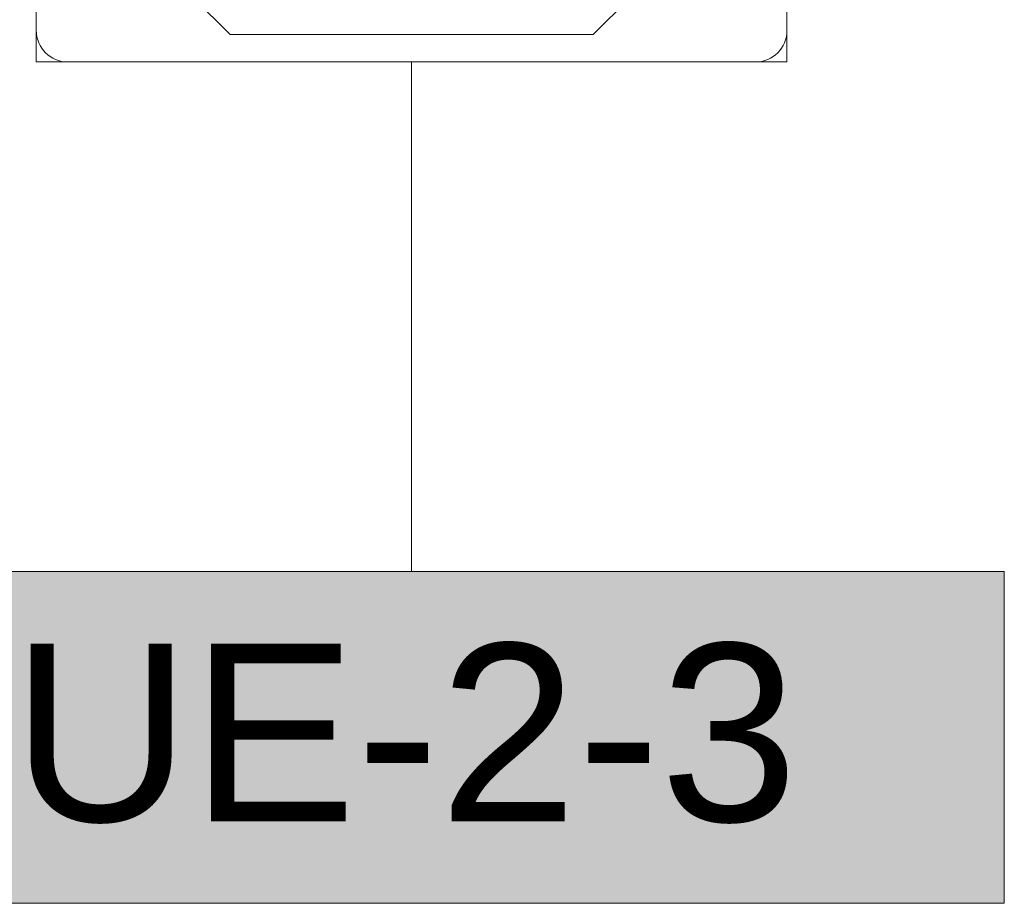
# Model space of a CAD drawing. Header units: metres. Extents: x 2.9 to 42.3, y -72.9 to -49.3.
# Tile 70 of 256: x 7.1 to 8.4, y -63.8 to -62.6. Entities that reach past the tile are written whole.
import ezdxf

# ---------------------------------------------------------------- set-up
doc = ezdxf.new("R2010")
doc.units = ezdxf.units.M
doc.layers.add('M-EQPM', color=7, linetype='Continuous', lineweight=18)
doc.layers.add('M-EQPM-IDEN', color=1, linetype='Continuous', lineweight=9, true_color=0xff0000)
doc.styles.add('Arial_2', font='arial.ttf', dxfattribs={"height": 0.225})

# ---------------------------------------------------------------- blocks, each defined once
blk = doc.blocks.new('V8 K7 4V 9_0-14_0kW - MIH112Q4HN18-939147-2PAV')
at = {"layer": 'M-EQPM', "color": 1, "true_color": 0xff0000}
for p, q in [((-0.435, 0.475), (-0.475, 0.475)), ((-0.475, 0.475), (-0.475, 0.435)), ((0.435, 0.475), (-0.435, 0.475)), ((0.475, 0.475), (0.435, 0.475)), ((0.475, 0.435), (0.475, 0.475)), ((-0.475, 0.435), (-0.475, -0.435)), ((0.475, -0.435), (0.475, 0.435)), ((-0.2064, 0.3996), (-0.415, 0.255)), ((-0.415, 0.255), (-0.2064, 0.3996)), ((0.2064, 0.3996), (-0.2064, 0.3996)), ((-0.2064, 0.3996), (0.2064, 0.3996)), ((0.335, 0.271), (0.2064, 0.3996)), ((0.2064, 0.3996), (0.335, 0.271)), ((0.335, 0.151), (0.335, 0.271)), ((0.335, 0.271), (0.335, 0.151)), ((-0.415, 0.255), (-0.415, -0.255)), ((-0.415, -0.255), (-0.415, 0.255)), ((0.425, 0.2442), (0.335, 0.2442)), ((0.425, 0.2346), (0.425, 0.2442)), ((0.335, 0.2346), (0.425, 0.2346)), ((0.425, 0.2172), (0.335, 0.2172)), ((0.425, 0.2013), (0.425, 0.2172)), ((0.335, 0.2013), (0.425, 0.2013)), ((0.425, 0.125), (0.335, 0.151)), ((0.335, 0.151), (0.425, 0.125)), ((0.425, -0.165), (0.425, 0.125)), ((0.425, 0.125), (0.425, -0.165)), ((0.335, -0.255), (0.425, -0.165)), ((0.425, -0.165), (0.335, -0.255)), ((-0.415, -0.255), (-0.2296, -0.4404)), ((-0.2296, -0.4404), (-0.415, -0.255)), ((0.335, -0.335), (0.335, -0.255)), ((0.335, -0.255), (0.335, -0.335)), ((0.2296, -0.4404), (0.335, -0.335)), ((0.335, -0.335), (0.2296, -0.4404)), ((0.425, -0.333), (0.335, -0.333)), ((0.335, -0.3351), (0.335, -0.365)), ((0.425, -0.365), (0.425, -0.333)), ((0.335, -0.365), (0.425, -0.365)), ((-0.475, -0.435), (-0.475, -0.475)), ((0.475, -0.475), (0.475, -0.435)), ((-0.2296, -0.4404), (0.2296, -0.4404)), ((0.2296, -0.4404), (-0.2296, -0.4404)), ((-0.475, -0.475), (-0.435, -0.475)), ((-0.435, -0.475), (0.435, -0.475)), ((0.435, -0.475), (0.475, -0.475))]:
    blk.add_line(p, q, dxfattribs=at)
for centre, start, end in [((-0.435, 0.435), 90, 180), ((0.435, 0.435), 360, 90), ((-0.435, -0.435), 180, 270), ((0.435, -0.435), 270, 360)]:
    blk.add_arc(centre, 0.04, start, end, dxfattribs=at)
blk = doc.blocks.new('M_Identificador de equipamento mecânico_BTS - Em caixas-817025-2PAV')
at = {"layer": 'M-EQPM-IDEN', "true_color": 0xf5f5f5}
blk.add_hatch(color=7, dxfattribs=at).paths.add_polyline_path([(0.01, 0.0028), (0.01, -0.0028), (-0.01, -0.0028), (-0.01, 0.0028)])
at = {"layer": 'M-EQPM-IDEN'}
for p, q in [((0.01, 0.0028), (-0.01, 0.0028)), ((-0.01, 0.0028), (-0.01, -0.0028)), ((-0.01, 0.0028), (0.01, 0.0028)), ((-0.01, -0.0028), (-0.01, 0.0028)), ((0.01, -0.0028), (0.01, 0.0028)), ((0.01, 0.0028), (0.01, -0.0028)), ((-0.01, -0.0028), (0.01, -0.0028)), ((0.01, -0.0028), (-0.01, -0.0028))]:
    blk.add_line(p, q, dxfattribs=at)

msp = doc.modelspace()

# ---------------------------------------------------------------- linework, layer by layer
at = {"layer": 'M-EQPM-IDEN'}
msp.add_line((7.6178, -62.6998), (7.6178, -63.3448), dxfattribs=at)

# ---------------------------------------------------------------- block references
at = {"layer": 'M-EQPM', "color": 1, "true_color": 0xff0000}
msp.add_blockref('V8 K7 4V 9_0-14_0kW - MIH112Q4HN18-939147-2PAV', (7.6178, -62.2248), dxfattribs=at)
at = {"layer": 'M-EQPM-IDEN', "xscale": 74.99999999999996, "yscale": 74.99999999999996, "zscale": 74.99999999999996}
msp.add_blockref('M_Identificador de equipamento mecânico_BTS - Em caixas-817025-2PAV', (7.6178, -63.5548), dxfattribs=at)

# ---------------------------------------------------------------- texts
at = {"layer": 'M-EQPM-IDEN', "color": 7, "insert": (7.1113, -63.4361), "char_height": 0.225, "width": 1.220569, "attachment_point": 1, "style": 'Arial_2'}
msp.add_mtext('UE-2-3', dxfattribs=at)

doc.saveas('drawing.dxf')
